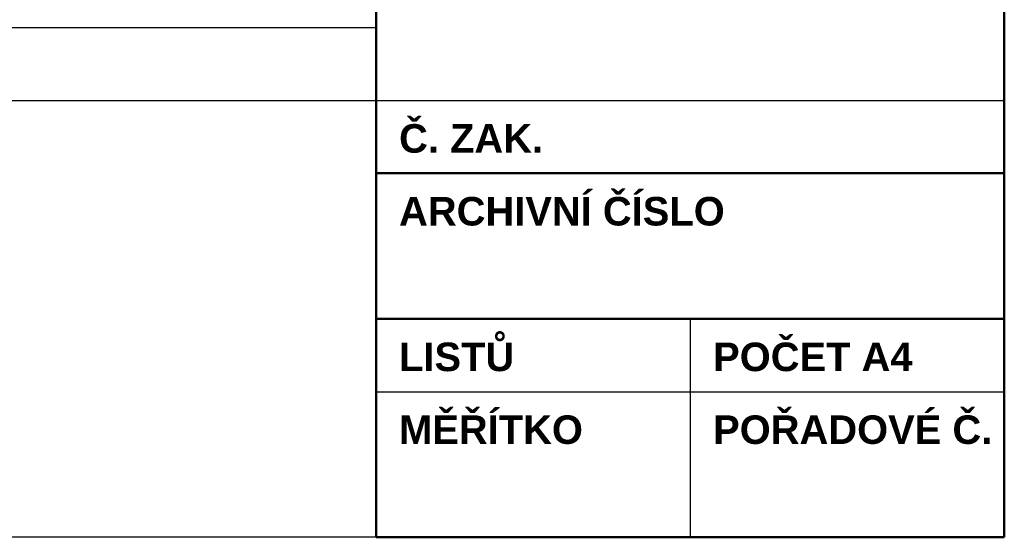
# Paper-space layout 'Layout1' of a CAD drawing. Extents: x -2 to 1033, y -36 to 596.
# Tile 40 of 60: x 947 to 1033, y 8 to 53. Entities that reach past the tile are written whole.
import ezdxf

# ---------------------------------------------------------------- set-up
doc = ezdxf.new("R2010")
doc.units = 0
doc.layers.add('RAZITKO_HP', color=222, linetype='CONTINUOUS')
doc.styles.add('RAZITKO_HP_ARIAL_B', font='arialbd.ttf')

# ---------------------------------------------------------------- blocks, each defined once
blk = doc.blocks.new('RAZITKO')
at = {"layer": 'RAZITKO_HP', "lineweight": 50}
for p, q in [((-63, 84.5), (-63, 8)), ((-8, 84.5), (-8, 8)), ((-63, 39.875), (-8, 39.875)), ((-63, 27.125), (-8, 27.125)), ((-8, 8), (-63, 8))]:
    blk.add_line(p, q, dxfattribs=at)
at = {"layer": 'RAZITKO_HP', "lineweight": 25}
for p, q in [((-180, 52.625), (-63, 52.625)), ((-180, 46.25), (-63, 46.25)), ((-63, 46.25), (-8, 46.25)), ((-35.5, 27.125), (-35.5, 8)), ((-63, 20.75), (-8, 20.75)), ((-63, 8), (-180, 8))]:
    blk.add_line(p, q, dxfattribs=at)
at = {"layer": 'RAZITKO_HP', "lineweight": 35, "style": 'RAZITKO_HP_ARIAL_B'}
for s, p in [('Č. ZAK.', (-61, 41.675)), ('ARCHIVNÍ ČÍSLO', (-61, 35.3)), ('LISTŮ', (-61, 22.55)), ('POČET A4', (-33.5, 22.55)), ('MĚŘÍTKO', (-61, 16.175)), ('POŘADOVÉ Č.', (-33.5, 16.175))]:
    blk.add_text(s, height=2.5, dxfattribs=at).set_placement(p)

psp = doc.layouts.get("Layout1")

# ---------------------------------------------------------------- block references
at = {"layer": 'RAZITKO_HP'}
psp.add_blockref('RAZITKO', (1041, 0), dxfattribs=at)

doc.saveas('drawing.dxf')
